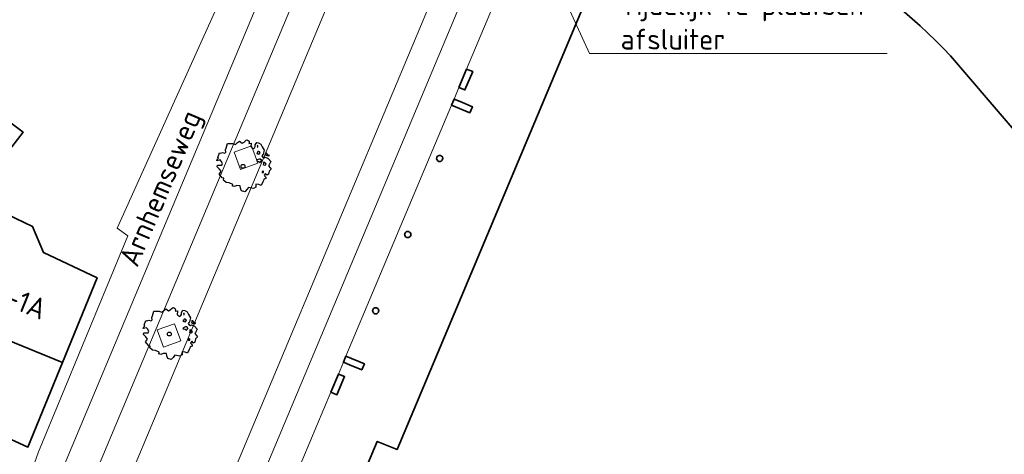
# Model space of a CAD drawing. Header units: metres. Extents: x 152391 to 157968, y 462336 to 467280.
# Tile 31 of 256: x 154899 to 154963, y 462645 to 462673. Entities that reach past the tile are written whole.
import ezdxf
from ezdxf import colors
from ezdxf.entities.mleader import LeaderData, LeaderLine
from ezdxf.enums import TextEntityAlignment as Align
from ezdxf.math import Vec2, Vec3

# ---------------------------------------------------------------- set-up
doc = ezdxf.new("R2010")
doc.units = ezdxf.units.M
doc.header["$LTSCALE"] = 0.75
doc.layers.get('0').update_dxf_attribs({"lineweight": 25})
for name, color, linetype, lineweight in [('B-GV-GR-BOOM-S', 252, 'Continuous', 25), ('B-OI-RI-DRAINAGE_BOB-T18', 1, 'Continuous', 18), ('B-WE-GR-GROENVOORZIENING-GV', 251, 'Continuous', 18), ('B-WE-OG-BEBOUWING-GV', 6, 'Continuous', 35), ('B-WE-OG-BEBOUWING-T18', 1, 'Continuous', 18), ('B-WE-OG-TOPOGRAFIE-T18', 1, 'Continuous', 18), ('B-WE-VH-VERHARDING_ASFALT-GV', 251, 'Continuous', 18), ('B-WE-VH-VERHARDING_STRAATBAKSTEEN-GV', 251, 'Continuous', 18), ('B-WE-VH-VERHARDING_TEGEL-GV', 251, 'Continuous', 18)]:
    doc.layers.add(name, color=color, linetype=linetype, lineweight=lineweight)
doc.styles.add('NLCS-ISO-M750-T18', font='NLCS-ISO.ttf', dxfattribs={"height": 1.35})

# ---------------------------------------------------------------- blocks, each defined once
blk = doc.blocks.new('SGR-BOOM_21_30')
at = {"linetype": 'Continuous'}
for p, q in [((-1.109, 1.187), (-1.051, 1.335)), ((-1.051, 1.335), (-1.016, 1.499)), ((-1.016, 1.499), (-0.668, 1.499)), ((-0.668, 1.499), (-0.516, 1.433)), ((-0.516, 1.433), (-0.47, 1.45)), ((-0.47, 1.45), (-0.365, 1.548)), ((-0.365, 1.548), (-0.226, 1.647)), ((-0.226, 1.647), (-0.133, 1.581)), ((-0.133, 1.581), (-0.063, 1.515)), ((-0.063, 1.515), (0.065, 1.581)), ((0.065, 1.581), (0.205, 1.712)), ((0.205, 1.712), (0.263, 1.729)), ((0.263, 1.729), (0.333, 1.696)), ((0.333, 1.696), (0.391, 1.647)), ((0.402, 1.532), (0.379, 1.499)), ((0.379, 1.499), (0.53, 1.515)), ((0.391, 1.647), (0.402, 1.532)), ((0.542, 1.483), (0.507, 1.285)), ((0.507, 1.285), (0.565, 1.236)), ((0.53, 1.515), (0.542, 1.483)), ((0.751, 1.203), (0.798, 1.285)), ((0.786, 1.4), (0.891, 1.565)), ((0.798, 1.285), (0.786, 1.4)), ((0.891, 1.565), (1.019, 1.532)), ((0.972, 1.368), (0.926, 1.335)), ((0.926, 1.335), (0.949, 1.253)), ((0.961, 1.269), (0.972, 1.368)), ((1.019, 1.532), (1.158, 1.45)), ((1.158, 1.45), (1.251, 1.269)), ((-1.633, 0.579), (-1.528, 0.875)), ((-1.528, 0.875), (-1.458, 0.858)), ((-1.458, 0.858), (-1.342, 0.908)), ((-1.342, 0.908), (-1.179, 0.858)), ((-1.179, 0.858), (-1.121, 0.924)), ((-1.133, 1.088), (-1.109, 1.187)), ((-1.121, 0.924), (-1.133, 1.088)), ((0.565, 1.236), (0.693, 1.154)), ((0.693, 1.154), (0.751, 1.203)), ((0.937, 0.908), (0.891, 0.875)), ((0.891, 0.875), (0.926, 0.825)), ((0.926, 0.825), (0.984, 0.842)), ((0.972, 0.973), (0.937, 0.908)), ((0.949, 1.253), (0.961, 1.236)), ((1.03, 0.973), (0.972, 0.973)), ((0.984, 0.842), (1.03, 0.776)), ((1.077, 0.94), (1.03, 0.973)), ((1.03, 0.776), (1.077, 0.842)), ((1.124, 0.875), (1.077, 0.94)), ((1.077, 0.842), (1.124, 0.875)), ((1.321, 0.793), (1.228, 0.694)), ((1.228, 0.694), (1.275, 0.628)), ((1.251, 1.269), (1.379, 1.055)), ((1.379, 1.055), (1.321, 0.793)), ((1.472, 0.858), (1.438, 0.809)), ((1.438, 0.809), (1.461, 0.743)), ((1.461, 0.743), (1.531, 0.694)), ((1.542, 0.858), (1.472, 0.858)), ((1.531, 0.727), (1.635, 0.678)), ((1.531, 0.694), (1.542, 0.727)), ((1.624, 0.76), (1.542, 0.858)), ((1.728, 0.71), (1.624, 0.76)), ((1.635, 0.678), (1.728, 0.71)), ((-1.703, 0.365), (-1.656, 0.48)), ((-1.493, 0.415), (-1.703, 0.365)), ((-1.679, -0.029), (-1.668, 0.086)), ((-1.668, 0.086), (-1.389, 0.07)), ((-1.656, 0.48), (-1.598, 0.53)), ((-1.598, 0.53), (-1.633, 0.579)), ((-1.423, 0.333), (-1.493, 0.415)), ((-1.33, 0.185), (-1.423, 0.333)), ((-1.389, 0.07), (-1.33, 0.185)), ((0.926, 0.415), (0.891, 0.333)), ((0.891, 0.333), (1.03, 0.316)), ((1.054, 0.464), (0.926, 0.415)), ((1.03, 0.316), (1.112, 0.251)), ((1.112, 0.464), (1.054, 0.464)), ((1.217, 0.398), (1.112, 0.464)), ((1.112, 0.251), (1.205, 0.365)), ((1.205, 0.365), (1.24, 0.415)), ((1.275, 0.628), (1.379, 0.563)), ((1.344, 0.185), (1.31, 0.103)), ((1.434, 0.049), (1.31, 0.103)), ((1.356, 0.3), (1.344, 0.234)), ((1.344, 0.234), (1.344, 0.185)), ((1.426, 0.234), (1.356, 0.3)), ((1.379, 0.563), (1.438, 0.595)), ((1.472, 0.201), (1.426, 0.234)), ((1.434, 0.049), (1.507, 0.136)), ((1.438, 0.595), (1.565, 0.563)), ((1.507, 0.136), (1.472, 0.201)), ((1.565, 0.563), (1.635, 0.513)), ((1.635, 0.513), (1.81, 0.316)), ((1.717, 0.103), (1.67, 0.037)), ((1.67, 0.037), (1.763, -0.094)), ((1.81, 0.316), (1.717, 0.103)), ((-1.54, -0.177), (-1.679, -0.029)), ((-1.551, -0.505), (-1.493, -0.423)), ((-1.354, -0.752), (-1.551, -0.505)), ((-1.435, -0.324), (-1.54, -0.177)), ((-1.493, -0.423), (-1.435, -0.324)), ((1.286, -0.292), (1.24, -0.357)), ((1.24, -0.357), (1.251, -0.423)), ((1.263, -0.423), (1.333, -0.407)), ((1.333, -0.341), (1.286, -0.292)), ((1.333, -0.407), (1.333, -0.341)), ((1.461, -0.472), (1.391, -0.587)), ((1.391, -0.587), (1.426, -0.637)), ((1.426, -0.637), (1.496, -0.702)), ((1.577, -0.587), (1.461, -0.472)), ((1.658, -0.522), (1.577, -0.587)), ((1.682, -0.423), (1.658, -0.522)), ((1.717, -0.308), (1.682, -0.423)), ((1.845, -0.177), (1.717, -0.308)), ((1.763, -0.094), (1.845, -0.177)), ((-1.249, -0.784), (-1.354, -0.752)), ((-1.272, -0.899), (-1.249, -0.784)), ((-1.109, -1.047), (-1.272, -0.899)), ((-0.912, -1.08), (-1.109, -1.047)), ((-0.668, -1.179), (-0.912, -1.08)), ((-0.679, -1.294), (-0.668, -1.179)), ((-0.4, -1.261), (-0.551, -1.326)), ((-0.191, -1.277), (-0.4, -1.261)), ((-0.156, -1.425), (-0.191, -1.277)), ((0.844, -1.162), (0.833, -1.359)), ((1.03, -1.179), (0.844, -1.162)), ((1.182, -1.244), (1.03, -1.179)), ((1.286, -1.014), (1.182, -1.244)), ((1.356, -0.883), (1.286, -1.014)), ((1.368, -0.834), (1.356, -0.883)), ((1.484, -0.801), (1.368, -0.834)), ((1.496, -0.702), (1.484, -0.801)), ((-0.551, -1.326), (-0.679, -1.294)), ((-0.133, -1.491), (-0.156, -1.425)), ((-0.098, -1.606), (-0.133, -1.491)), ((0.112, -1.671), (-0.098, -1.606)), ((0.251, -1.524), (0.112, -1.671)), ((0.356, -1.376), (0.251, -1.524)), ((0.682, -1.441), (0.356, -1.376)), ((0.833, -1.359), (0.682, -1.441))]:
    blk.add_line(p, q, dxfattribs=at)
blk.add_circle((0, 0), 0.126, dxfattribs=at)

msp = doc.modelspace()

# ---------------------------------------------------------------- linework, layer by layer
at = {"layer": 'B-WE-GR-GROENVOORZIENING-GV'}
for points in [[(154913.928, 462664.705), (154912.799, 462664.298), (154913.206, 462663.17), (154914.335, 462663.576)], [(154908.897, 462653.093), (154907.768, 462652.686), (154908.175, 462651.557), (154909.303, 462651.964)]]:
    msp.add_lwpolyline(points, close=True, dxfattribs=at)
at = {"layer": 'B-WE-OG-BEBOUWING-GV'}
for points in [[(154940.384, 462680.829), (154939.332, 462678.299), (154938.039, 462678.895), (154938.152, 462679.128), (154937.853, 462679.252), (154923.425, 462644.864), (154922.135, 462645.398), (154914.28, 462626.684), (154915.58, 462626.138), (154910.202, 462613.323), (154909.573, 462611.715), (154911.171, 462611.045), (154945.608, 462596.597), (154944.43, 462593.87)], [(154997.049, 462629.289), (154979.264, 462649.898), (154978.095, 462648.928), (154967.472, 462661.327), (154959.537, 462670.587)]]:
    msp.add_lwpolyline(points, dxfattribs=at)
for points in [[(154959.537, 462670.587, 0.169379), (154940.384, 462680.829)], [(154926.109, 462664.062, 0.99659), (154926.309, 462663.715)], [(154926.309, 462663.715, 0.999089), (154926.109, 462664.062)], [(154924.022, 462659.091, 1), (154924.222, 462658.745)], [(154924.222, 462658.745, 1.004336), (154924.022, 462659.091)], [(154921.931, 462654.108, 1), (154922.131, 462653.762)], [(154922.131, 462653.762, 1), (154921.931, 462654.108)]]:
    msp.add_lwpolyline(points, format="xyb", dxfattribs=at)
for points in [[(154927.464, 462668.532), (154927.86, 462668.366), (154928.363, 462669.563), (154927.966, 462669.729)], [(154883.638, 462659.242), (154883.466, 462659.027), (154883.089, 462658.126), (154901.588, 462650.565), (154903.848, 462656.094), (154900.346, 462657.735), (154899.643, 462659.433), (154897.991, 462660.228), (154896.393, 462659.575), (154895.79, 462659.853), (154897.541, 462663.695), (154899.015, 462665.604), (154896.205, 462667.713), (154895.401, 462666.704), (154892.035, 462668.469), (154884.288, 462658.969)], [(154926.978, 462667.374), (154928.177, 462666.871), (154928.343, 462667.268), (154927.541, 462667.604), (154927.144, 462667.771)], [(154883.089, 462658.126), (154882.127, 462655.831), (154886.41, 462654.214), (154886.461, 462654.35), (154890.213, 462652.709), (154888.922, 462649.707), (154892.774, 462648.067), (154892.177, 462646.666), (154894.929, 462645.424), (154895.526, 462646.774), (154899.328, 462645.035), (154901.588, 462650.565)], [(154920.322, 462650.407), (154921.125, 462650.07), (154921.291, 462650.467), (154920.092, 462650.97), (154919.926, 462650.574)], [(154919.105, 462648.617), (154919.501, 462648.451), (154919.999, 462649.637), (154919.603, 462649.804)]]:
    msp.add_lwpolyline(points, close=True, dxfattribs=at)
at = {"layer": 'B-WE-VH-VERHARDING_ASFALT-GV'}
for points in [[(154932.354, 462706.368), (154931.658, 462704.467), (154930.536, 462701.744), (154898.884, 462626.094)], [(154932.354, 462706.368), (154931.658, 462704.467), (154930.536, 462701.744), (154898.884, 462626.094)], [(154897.132, 462618.86), (154895.092, 462614.072), (154892.165, 462607.171), (154895.683, 462605.696), (154901.039, 462615.439), (154929.043, 462682.296), (154931.491, 462688.372), (154934.639, 462690.979), (154932.816, 462691.662), (154934.384, 462695.627), (154934.523, 462695.572), (154936.068, 462699.148), (154936.122, 462699.264), (154937.584, 462701.916), (154937.612, 462701.965), (154938.322, 462702.816)], [(154897.132, 462618.86), (154895.092, 462614.072), (154892.165, 462607.171), (154895.683, 462605.696), (154901.039, 462615.439), (154929.043, 462682.296), (154931.491, 462688.372), (154934.639, 462690.979), (154932.816, 462691.662), (154934.384, 462695.627), (154934.523, 462695.572), (154936.068, 462699.148), (154936.122, 462699.264), (154937.584, 462701.916), (154937.612, 462701.965), (154938.322, 462702.816)], [(154934.589, 462688.387), (154935.809, 462689.453), (154935.543, 462691.727), (154934.639, 462690.979), (154931.491, 462688.372), (154929.043, 462682.296), (154901.039, 462615.439), (154895.683, 462605.696), (154892.354, 462599.625), (154856.714, 462514.687), (154856.097, 462512.732), (154855.154, 462508.472), (154857.186, 462508.237), (154857.548, 462510.293)], [(154934.589, 462688.387), (154935.809, 462689.453), (154935.543, 462691.727), (154934.639, 462690.979), (154931.491, 462688.372), (154929.043, 462682.296), (154901.039, 462615.439), (154895.683, 462605.696), (154892.354, 462599.625), (154856.714, 462514.687), (154856.097, 462512.732), (154855.154, 462508.472), (154857.186, 462508.237), (154857.548, 462510.293)], [(154859.213, 462515.866), (154894.02, 462598.818), (154897.399, 462604.976), (154902.708, 462614.634), (154930.75, 462681.581), (154932.449, 462685.675), (154932.91, 462686.603)], [(154859.213, 462515.866), (154894.02, 462598.818), (154897.399, 462604.976), (154902.708, 462614.634), (154930.75, 462681.581), (154932.449, 462685.675), (154932.91, 462686.603)]]:
    msp.add_lwpolyline(points, dxfattribs=at)
at = {"layer": 'B-WE-VH-VERHARDING_STRAATBAKSTEEN-GV'}
msp.add_lwpolyline([(154940.384, 462680.829, -0.169379), (154959.537, 462670.587)], format="xyb", dxfattribs=at)
msp.add_lwpolyline([(154940.384, 462680.829, -0.169379), (154959.537, 462670.587)], format="xyb", dxfattribs=at)
msp.add_lwpolyline([(154959.537, 462670.587), (154967.472, 462661.327), (154978.095, 462648.928), (154979.264, 462649.898), (154997.049, 462629.289)], dxfattribs=at)
msp.add_lwpolyline([(154959.537, 462670.587), (154967.472, 462661.327), (154978.095, 462648.928), (154979.264, 462649.898), (154997.049, 462629.289)], dxfattribs=at)
at = {"layer": 'B-WE-VH-VERHARDING_TEGEL-GV'}
for points in [[(154898.884, 462626.094), (154930.536, 462701.744)], [(154921.838, 462696.361), (154905.15, 462659.339), (154905.85, 462658.841), (154900.015, 462644.721), (154897.738, 462638.232), (154897.737, 462638.23), (154896.073, 462634.231), (154894.899, 462631.478), (154891.293, 462622.89), (154890.145, 462620.122), (154888.44, 462616.137), (154888.246, 462615.684), (154889.642, 462615.1), (154889.861, 462615.621), (154922.38, 462693.283)], [(154922.38, 462693.283), (154889.861, 462615.621), (154889.642, 462615.1), (154891.556, 462614.299), (154891.993, 462615.34), (154925.105, 462694.314)], [(154925.105, 462694.314), (154891.993, 462615.34), (154894.354, 462614.358), (154895.092, 462614.072), (154897.132, 462618.86)], [(154916.817, 462643.167), (154919.105, 462648.617), (154919.603, 462649.804), (154919.926, 462650.574), (154920.092, 462650.97), (154926.978, 462667.374), (154927.144, 462667.771), (154927.464, 462668.532), (154927.966, 462669.729), (154930.251, 462675.171), (154930.751, 462676.363), (154931.075, 462677.134), (154931.241, 462677.531), (154932.612, 462680.798), (154930.75, 462681.581), (154902.708, 462614.634)], [(154914.28, 462626.684), (154922.135, 462645.398), (154923.425, 462644.864), (154937.853, 462679.252)], [(154930.251, 462675.171), (154927.966, 462669.729), (154928.363, 462669.563), (154927.86, 462668.366), (154927.464, 462668.532), (154927.144, 462667.771), (154927.541, 462667.604), (154928.343, 462667.268), (154928.177, 462666.871), (154926.978, 462667.374), (154920.092, 462650.97), (154921.291, 462650.467), (154921.125, 462650.07), (154920.322, 462650.407), (154919.926, 462650.574), (154919.603, 462649.804), (154919.999, 462649.637), (154919.501, 462648.451), (154919.105, 462648.617), (154916.817, 462643.167)]]:
    msp.add_lwpolyline(points, dxfattribs=at)
for points in [[(154913.928, 462664.705), (154914.335, 462663.576), (154913.206, 462663.17), (154912.799, 462664.298)], [(154908.897, 462653.093), (154909.303, 462651.964), (154908.175, 462651.557), (154907.768, 462652.686)]]:
    msp.add_lwpolyline(points, close=True, dxfattribs=at)
for points in [[(154926.309, 462663.715, -0.99659), (154926.109, 462664.062)], [(154926.109, 462664.062, -0.999089), (154926.309, 462663.715)], [(154924.222, 462658.745, -1), (154924.022, 462659.091)], [(154924.022, 462659.091, -1.004336), (154924.222, 462658.745)], [(154922.131, 462653.762, -1), (154921.931, 462654.108)], [(154921.931, 462654.108, -1), (154922.131, 462653.762)]]:
    msp.add_lwpolyline(points, format="xyb", dxfattribs=at)

# ---------------------------------------------------------------- block references
at = {"layer": 'B-GV-GR-BOOM-S', "transparency": 33554559}
for p in [(154913.372, 462663.373), (154908.563, 462652.415)]:
    msp.add_blockref('SGR-BOOM_21_30', p, dxfattribs=at)

# ---------------------------------------------------------------- texts
at = {"layer": 'B-WE-OG-BEBOUWING-T18', "style": 'NLCS-ISO-M750-T18'}
msp.add_text('1-1A', height=1.35, rotation=337.8, dxfattribs=at).set_placement((154898.907, 462654.577), align=Align.MIDDLE)
at = {"layer": 'B-WE-OG-TOPOGRAFIE-T18', "style": 'NLCS-ISO-M750-T18'}
msp.add_text('Arnhemseweg', height=1.35, rotation=67.1, dxfattribs=at).set_placement((154908.138, 462661.873), align=Align.MIDDLE)

# ---------------------------------------------------------------- leaders
at = {"layer": 'B-OI-RI-DRAINAGE_BOB-T18'}
ml = msp.add_multileader_mtext('Standard', dxfattribs=at)
ml.set_content('Tijdelijk te plaatsen \\Pafsluiter', color=256, style='NLCS-ISO-M750-T18')
ml.set_leader_properties(color=256, linetype='ByLayer', lineweight=-1)
ml.build(insert=Vec2(0, 0))
ml.multileader.update_dxf_attribs({"text_left_attachment_type": 5, "text_right_attachment_type": 5, "dogleg_length": 1.35, "arrow_head_size": 1.35})
ctx = ml.context
ctx.base_point, ctx.char_height, ctx.arrow_head_size, ctx.landing_gap_size, ctx.plane_origin = Vec3(154937.343, 462670.735), 1.35, 1.35, 0.675, Vec3(2.182, -14.882)
ctx.left_attachment, ctx.right_attachment = 5, 5
notes = []
notes.append((ctx, [(0, (1, 1, 0), (154935.993, 462670.735), (1, 0), 1.35, [(0, [(154927.4, 462689.5)], 0, [])])]))
ctx.mtext.insert, ctx.mtext.flow_direction = Vec3(154938.018, 462674.605), 5
for ctx, leaders in notes:
    for number, flags, end, landing, length, lines in leaders:
        leader = LeaderData()
        leader.index, (leader.has_last_leader_line, leader.has_dogleg_vector, leader.attachment_direction) = number, flags
        leader.last_leader_point, leader.dogleg_vector, leader.dogleg_length = Vec3(end), Vec3(landing), length
        for number, points, colour, breaks in lines:
            line = LeaderLine()
            line.index, line.vertices, line.color, line.breaks = number, Vec3.list(points), colors.encode_raw_color(colour), breaks
            leader.lines.append(line)
        ctx.leaders.append(leader)

doc.saveas('drawing.dxf')
